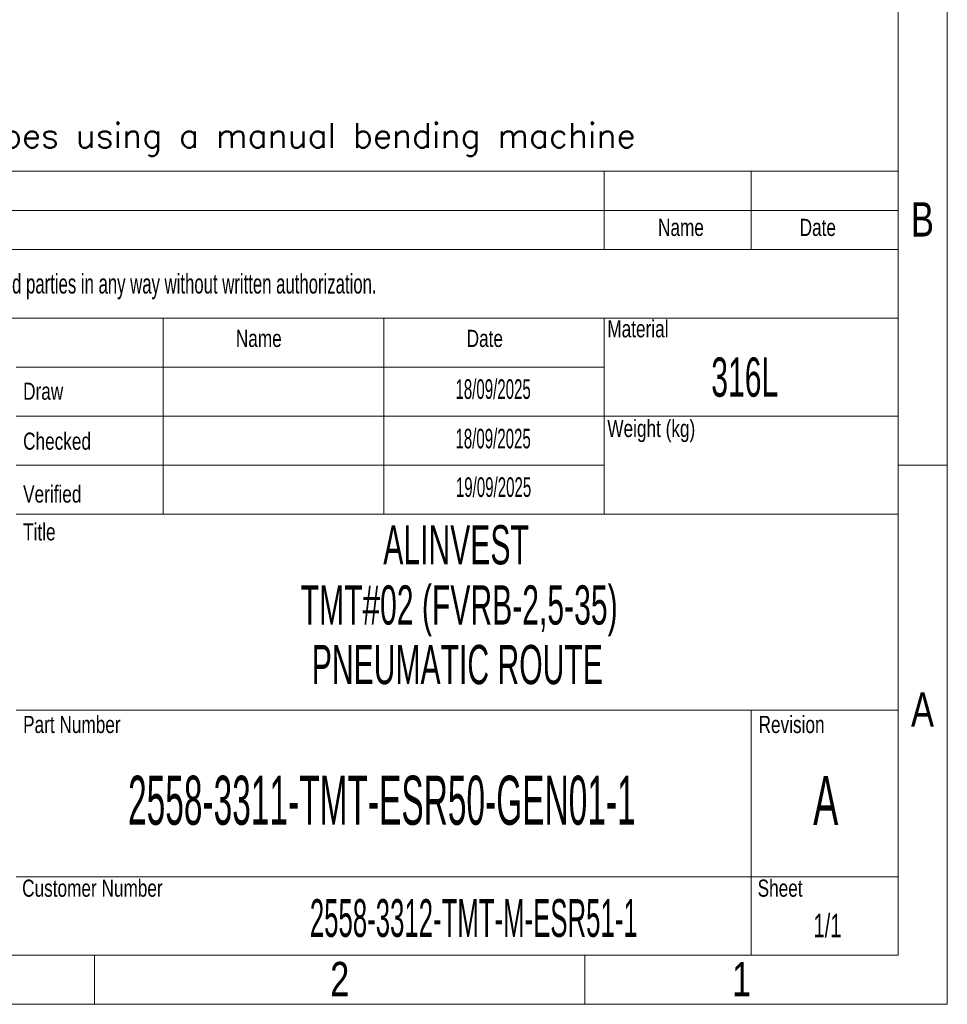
# Model space of a CAD drawing. Header units: millimetres. Extents: x 47656 to 70526, y -87907 to -71571.
# Tile 12 of 14: x 66755 to 70526, y -87907 to -83905. Entities that reach past the tile are written whole.
import ezdxf

# ---------------------------------------------------------------- set-up
doc = ezdxf.new("R2010")
doc.units = ezdxf.units.MM
doc.header["$LTSCALE"] = 0.25
doc.layers.add('SLD-0', color=179, linetype='Continuous')
doc.styles.add('AdskIsoMetric', font='romans.shx')
doc.styles.add('SLDTEXTSTYLE0', font='TXT', dxfattribs={"width": 0.510549})
doc.styles.add('SLDTEXTSTYLE1', font='TXT', dxfattribs={"width": 0.574367})
doc.styles.add('SLDTEXTSTYLE2', font='TXT', dxfattribs={"width": 0.638186})
doc.styles.add('SLDTEXTSTYLE3', font='TXT', dxfattribs={"width": 0.75})

# ---------------------------------------------------------------- blocks, each defined once
blk = doc.blocks.new('cajetin')
at = {"color": 7, "linetype": 'Continuous', "lineweight": 18}
for p, q in [((861, 615), (861, 0)), ((853.5, 607.5), (853.5, 7.5)), ((853.5, 82.5), (861, 82.5)), ((853.5, 7.5), (7.5, 7.5)), ((730.5, 7.5), (730.5, 0)), ((805.5, 7.5), (805.5, 0)), ((861, 0), (0, 0))]:
    blk.add_line(p, q, dxfattribs=at)
at = {"color": 7, "linetype": 'Continuous', "lineweight": 0, "char_height": 5.25, "attachment_point": 2, "style": 'SLDTEXTSTYLE3'}
for s, insert in [('B', (857.19, 122.74)), ('A', (857.2, 47.74)), ('2', (768.01, 6.49)), ('1', (829.51, 6.49))]:
    blk.add_mtext(s, dxfattribs=dict(at, insert=insert))

msp = doc.modelspace()

# ---------------------------------------------------------------- linework, layer by layer
at = {"color": 7, "linetype": 'Continuous', "lineweight": 18}
for p, q in [((63155.4, -84520.7), (70327.2, -84520.7)), ((69131.9, -84520.7), (69131.9, -84839.4)), ((69729.6, -84520.7), (69729.6, -84839.4)), ((70327.2, -84520.7), (70327.2, -87708.2)), ((63155.4, -84680.1), (70327.2, -84680.1)), ((63155.4, -84839.4), (70327.2, -84839.4)), ((63155.4, -85118.4), (70327.2, -85118.4)), ((67339, -85118.4), (67339, -85915.2)), ((68235.5, -85118.4), (68235.5, -85915.2)), ((69131.9, -85118.4), (69131.9, -85317.6)), ((69131.9, -85317.6), (66741.3, -85317.6)), ((69131.9, -85317.6), (69131.9, -85516.8)), ((69131.9, -85516.8), (66741.3, -85516.8)), ((69131.9, -85516.8), (69131.9, -85716)), ((69131.9, -85516.8), (70327.2, -85516.8)), ((69131.9, -85716), (66741.3, -85716)), ((69131.9, -85716), (69131.9, -85915.2)), ((66741.3, -85915.2), (67339, -85915.2)), ((67339, -85915.2), (68235.5, -85915.2)), ((68235.5, -85915.2), (69131.9, -85915.2)), ((69131.9, -85915.2), (70327.2, -85915.2)), ((66741.3, -86712.1), (70327.2, -86712.1)), ((69729.6, -86712.1), (69729.6, -87708.2)), ((66741.3, -87389.4), (70327.2, -87389.4)), ((63155.4, -87708.2), (70327.2, -87708.2))]:
    msp.add_line(p, q, dxfattribs=at)

# ---------------------------------------------------------------- block references
at = {"xscale": 26.5625, "yscale": 26.5625, "zscale": 26.5625}
msp.add_blockref('cajetin', (47656.2, -87907.4), dxfattribs=at)

# ---------------------------------------------------------------- texts
at = {"insert": (63387.6, -84325.9), "char_height": 100, "attachment_point": 1, "style": 'AdskIsoMetric'}
msp.add_mtext_dynamic_manual_height_columns('**The elbows will be manufactured from bent pipes using a manual bending machine', width=159240.946, gutter_width=500, heights=[0], dxfattribs=at)
at = {"color": 7, "linetype": 'Continuous', "lineweight": 0}
for s, insert, char_height, attachment_point, style in [('Name', (69443.6, -84714.5), 69.73, 2, 'SLDTEXTSTYLE3'), ('Date', (70000, -84714.5), 69.73, 2, 'SLDTEXTSTYLE3'), ('Material', (69144.3, -85126.5), 69.73, 1, 'SLDTEXTSTYLE3'), ('Name', (67634, -85165.7), 69.73, 1, 'SLDTEXTSTYLE3'), ('Date', (68572.4, -85165.7), 69.73, 1, 'SLDTEXTSTYLE3'), ('Draw', (66769.2, -85380.4), 69.73, 1, 'SLDTEXTSTYLE3'), ('Weight (kg)', (69144.3, -85531.8), 69.727, 1, 'SLDTEXTSTYLE3'), ('Checked', (66769.2, -85583.4), 69.73, 1, 'SLDTEXTSTYLE3'), ('Verified', (66769.2, -85798.3), 69.73, 1, 'SLDTEXTSTYLE3'), ('Title', (66769.2, -85952.1), 69.73, 1, 'SLDTEXTSTYLE3'), ('ALINVEST', (68529.4, -85959.8), 159.38, 2, 'SLDTEXTSTYLE1'), ('Part Number', (66769.2, -86735), 69.727, 1, 'SLDTEXTSTYLE3'), ('Revision', (69759.2, -86735), 69.73, 1, 'SLDTEXTSTYLE3'), ('2558-3311-TMT-ESR50-GEN01-1', (68227.7, -86978.3), 199.219, 2, 'SLDTEXTSTYLE0'), ('Customer Number', (66765.3, -87400.4), 69.727, 1, 'SLDTEXTSTYLE3'), ('Sheet', (69755.4, -87400.4), 69.73, 1, 'SLDTEXTSTYLE3'), ('{\\W0.510549;2558-3312-TMT-M-ESR51-1}', (68601.3, -87480), 153.398, 2, 'SLDTEXTSTYLE0')]:
    msp.add_mtext(s, dxfattribs=dict(at, insert=insert, char_height=char_height, attachment_point=attachment_point, style=style))
at = {"layer": 'SLD-0', "color": 7, "attachment_point": 2}
for s, insert, char_height, style in [('This drawing is property of INSERTEC. Must not be copier or transferred to third parties in any way without written authorization.', (66278.5, -84938.5), 79.6875, 'SLDTEXTSTYLE2'), ('316L', (69703, -85278.2), 159.38, 'SLDTEXTSTYLE1'), ('18/09/2025', (68680, -85366.9), 79.69, 'SLDTEXTSTYLE1'), ('18/09/2025', (68680, -85567.9), 79.69, 'SLDTEXTSTYLE1'), ('19/09/2025', (68681.8, -85765.3), 79.69, 'SLDTEXTSTYLE1'), ('TMT{\\fArial|b0|i0|c0|p34;#}02 (FVRB-2,5-35)', (68542, -86204.5), 159.375, 'SLDTEXTSTYLE1'), ('PNEUMATIC ROUTE', (68534.5, -86446.7), 159.375, 'SLDTEXTSTYLE1'), ('A', (70032.2, -86978.9), 199.2, 'SLDTEXTSTYLE1'), ('1/1', (70039.4, -87539.4), 95.87, 'SLDTEXTSTYLE2')]:
    msp.add_mtext(s, dxfattribs=dict(at, insert=insert, char_height=char_height, style=style))

doc.saveas('drawing.dxf')
